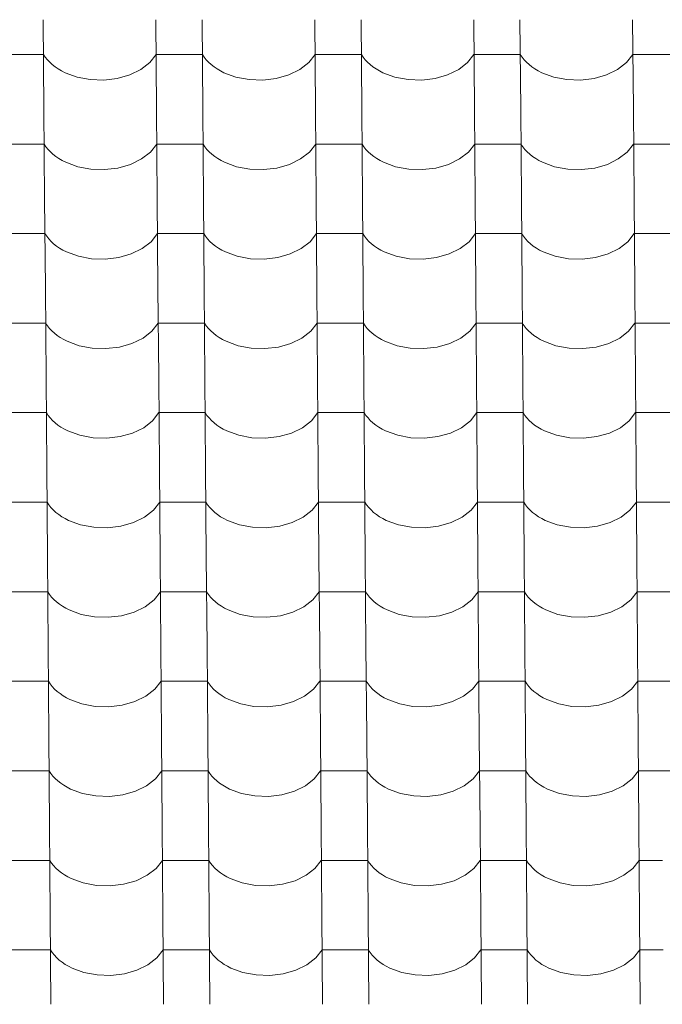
# Model space of a CAD drawing. Header units: millimetres. Extents: x -27785 to 104762, y -947 to 11132.
# Tile 72 of 146: x -12968 to -12301, y 8899 to 9921. Entities that reach past the tile are written whole.
import ezdxf

# ---------------------------------------------------------------- set-up
doc = ezdxf.new("R2010")
doc.units = ezdxf.units.MM
doc.header["$MEASUREMENT"] = 0
doc.layers.add('POHLED JIŽNÍ_1_Bourané_Výplně - Povrchové', color=7, linetype='Continuous')
doc.layers.add('POHLED JIŽNÍ_1_Konstrukce - nosné', color=7, linetype='Continuous')

# ---------------------------------------------------------------- blocks, each defined once
blk = doc.blocks.new('*X2', base_point=(-29303.7, -27473.9))
at = {"layer": 'POHLED JIŽNÍ_1_Bourané_Výplně - Povrchové', "color": 7, "linetype": 'Continuous', "lineweight": 13}
for p, q in [((-12943.3, 9921.4), (-12942.6, 9828.7)), ((-12826.3, 9921.4), (-12825.6, 9828.7)), ((-12778.3, 9921.4), (-12777.6, 9828.7)), ((-12661.3, 9921.4), (-12660.6, 9828.7)), ((-12613.3, 9921.4), (-12612.6, 9828.7)), ((-12496.3, 9921.4), (-12495.6, 9828.7)), ((-12448.3, 9921.4), (-12447.6, 9828.7)), ((-12331.4, 9921.4), (-12330.6, 9828.7)), ((-12967, 9885.2), (-12991.1, 9885.2)), ((-12943, 9885.2), (-12967, 9885.2)), ((-12943, 9885.2), (-12941.2, 9882.4)), ((-12941.2, 9882.4), (-12939, 9879.7)), ((-12832.7, 9876.8), (-12826.1, 9885.2)), ((-12802, 9885.2), (-12826.1, 9885.2)), ((-12778, 9885.2), (-12802, 9885.2)), ((-12778, 9885.2), (-12776.2, 9882.4)), ((-12776.2, 9882.4), (-12774, 9879.7)), ((-12667.7, 9876.8), (-12661.1, 9885.2)), ((-12637, 9885.2), (-12661.1, 9885.2)), ((-12613, 9885.2), (-12637, 9885.2)), ((-12613, 9885.2), (-12611.2, 9882.4)), ((-12611.2, 9882.4), (-12609, 9879.7)), ((-12502.7, 9876.8), (-12496.1, 9885.2)), ((-12472.1, 9885.2), (-12496.1, 9885.2)), ((-12448, 9885.2), (-12472.1, 9885.2)), ((-12448, 9885.2), (-12446.2, 9882.4)), ((-12446.2, 9882.4), (-12444, 9879.7)), ((-12337.7, 9876.8), (-12331.1, 9885.2)), ((-12307.1, 9885.2), (-12331.1, 9885.2)), ((-12283, 9885.2), (-12307.1, 9885.2)), ((-12939, 9879.7), (-12936.6, 9877.2)), ((-12936.6, 9877.2), (-12933.9, 9874.7)), ((-12933.9, 9874.7), (-12930.9, 9872.4)), ((-12930.9, 9872.4), (-12927.7, 9870.2)), ((-12927.7, 9870.2), (-12924.3, 9868.2)), ((-12841.9, 9869.7), (-12832.7, 9876.8)), ((-12774, 9879.7), (-12771.6, 9877.2)), ((-12771.6, 9877.2), (-12768.9, 9874.7)), ((-12768.9, 9874.7), (-12766, 9872.4)), ((-12766, 9872.4), (-12762.7, 9870.2)), ((-12762.7, 9870.2), (-12759.3, 9868.2)), ((-12676.9, 9869.7), (-12667.7, 9876.8)), ((-12609, 9879.7), (-12606.6, 9877.2)), ((-12606.6, 9877.2), (-12603.9, 9874.7)), ((-12603.9, 9874.7), (-12601, 9872.4)), ((-12601, 9872.4), (-12597.8, 9870.2)), ((-12597.8, 9870.2), (-12594.3, 9868.2)), ((-12511.9, 9869.7), (-12502.7, 9876.8)), ((-12444, 9879.7), (-12441.6, 9877.2)), ((-12441.6, 9877.2), (-12438.9, 9874.7)), ((-12438.9, 9874.7), (-12436, 9872.4)), ((-12436, 9872.4), (-12432.8, 9870.2)), ((-12432.8, 9870.2), (-12429.3, 9868.2)), ((-12346.9, 9869.7), (-12337.7, 9876.8)), ((-12924.3, 9868.2), (-12920.7, 9866.3)), ((-12920.7, 9866.3), (-12908.2, 9861.7)), ((-12908.2, 9861.7), (-12894.5, 9859.2)), ((-12880.3, 9858.7), (-12866.4, 9860.4)), ((-12866.4, 9860.4), (-12853.3, 9864.1)), ((-12853.3, 9864.1), (-12841.9, 9869.7)), ((-12759.3, 9868.2), (-12755.7, 9866.3)), ((-12755.7, 9866.3), (-12743.2, 9861.7)), ((-12743.2, 9861.7), (-12729.5, 9859.2)), ((-12715.3, 9858.7), (-12701.4, 9860.4)), ((-12701.4, 9860.4), (-12688.4, 9864.1)), ((-12688.4, 9864.1), (-12676.9, 9869.7)), ((-12594.3, 9868.2), (-12590.7, 9866.3)), ((-12590.7, 9866.3), (-12578.2, 9861.7)), ((-12578.2, 9861.7), (-12564.5, 9859.2)), ((-12550.3, 9858.7), (-12536.4, 9860.4)), ((-12536.4, 9860.4), (-12523.4, 9864.1)), ((-12523.4, 9864.1), (-12511.9, 9869.7)), ((-12429.3, 9868.2), (-12425.7, 9866.3)), ((-12425.7, 9866.3), (-12413.2, 9861.7)), ((-12413.2, 9861.7), (-12399.5, 9859.2)), ((-12385.4, 9858.7), (-12371.4, 9860.4)), ((-12371.4, 9860.4), (-12358.4, 9864.1)), ((-12358.4, 9864.1), (-12346.9, 9869.7)), ((-12894.5, 9859.2), (-12880.3, 9858.7)), ((-12729.5, 9859.2), (-12715.3, 9858.7)), ((-12564.5, 9859.2), (-12550.3, 9858.7)), ((-12399.5, 9859.2), (-12385.4, 9858.7)), ((-12942.6, 9828.4), (-12941.9, 9735.7)), ((-12825.6, 9828.4), (-12824.9, 9735.7)), ((-12777.6, 9828.4), (-12776.9, 9735.7)), ((-12660.6, 9828.4), (-12659.9, 9735.7)), ((-12612.6, 9828.4), (-12611.9, 9735.7)), ((-12495.6, 9828.4), (-12494.9, 9735.7)), ((-12447.6, 9828.4), (-12446.9, 9735.7)), ((-12330.6, 9828.4), (-12329.9, 9735.7)), ((-12966.3, 9792.2), (-12990.3, 9792.2)), ((-12942.3, 9792.2), (-12966.3, 9792.2)), ((-12942.3, 9792.2), (-12940.5, 9789.4)), ((-12940.5, 9789.4), (-12938.3, 9786.7)), ((-12831.9, 9783.8), (-12825.3, 9792.2)), ((-12801.3, 9792.2), (-12825.3, 9792.2)), ((-12777.3, 9792.2), (-12801.3, 9792.2)), ((-12777.3, 9792.2), (-12775.5, 9789.4)), ((-12775.5, 9789.4), (-12773.3, 9786.7)), ((-12666.9, 9783.8), (-12660.3, 9792.2)), ((-12636.3, 9792.2), (-12660.3, 9792.2)), ((-12612.3, 9792.2), (-12636.3, 9792.2)), ((-12612.3, 9792.2), (-12610.5, 9789.4)), ((-12610.5, 9789.4), (-12608.3, 9786.7)), ((-12501.9, 9783.8), (-12495.3, 9792.2)), ((-12471.3, 9792.2), (-12495.3, 9792.2)), ((-12447.3, 9792.2), (-12471.3, 9792.2)), ((-12447.3, 9792.2), (-12445.5, 9789.4)), ((-12445.5, 9789.4), (-12443.3, 9786.7)), ((-12337, 9783.8), (-12330.3, 9792.2)), ((-12306.3, 9792.2), (-12330.3, 9792.2)), ((-12282.3, 9792.2), (-12306.3, 9792.2)), ((-12938.3, 9786.7), (-12935.9, 9784.1)), ((-12935.9, 9784.1), (-12933.2, 9781.7)), ((-12933.2, 9781.7), (-12930.2, 9779.4)), ((-12930.2, 9779.4), (-12927, 9777.2)), ((-12841.2, 9776.7), (-12831.9, 9783.8)), ((-12773.3, 9786.7), (-12770.9, 9784.1)), ((-12770.9, 9784.1), (-12768.2, 9781.7)), ((-12768.2, 9781.7), (-12765.2, 9779.4)), ((-12765.2, 9779.4), (-12762, 9777.2)), ((-12676.2, 9776.7), (-12666.9, 9783.8)), ((-12608.3, 9786.7), (-12605.9, 9784.1)), ((-12605.9, 9784.1), (-12603.2, 9781.7)), ((-12603.2, 9781.7), (-12600.2, 9779.4)), ((-12600.2, 9779.4), (-12597, 9777.2)), ((-12511.2, 9776.7), (-12501.9, 9783.8)), ((-12443.3, 9786.7), (-12440.9, 9784.1)), ((-12440.9, 9784.1), (-12438.2, 9781.7)), ((-12438.2, 9781.7), (-12435.2, 9779.4)), ((-12435.2, 9779.4), (-12432, 9777.2)), ((-12346.2, 9776.7), (-12337, 9783.8)), ((-12927, 9777.2), (-12923.6, 9775.2)), ((-12923.6, 9775.2), (-12920, 9773.3)), ((-12920, 9773.3), (-12907.5, 9768.7)), ((-12907.5, 9768.7), (-12893.8, 9766.1)), ((-12865.7, 9767.3), (-12852.6, 9771.1)), ((-12852.6, 9771.1), (-12841.2, 9776.7)), ((-12762, 9777.2), (-12758.6, 9775.2)), ((-12758.6, 9775.2), (-12755, 9773.3)), ((-12755, 9773.3), (-12742.5, 9768.7)), ((-12742.5, 9768.7), (-12728.8, 9766.1)), ((-12700.7, 9767.3), (-12687.6, 9771.1)), ((-12687.6, 9771.1), (-12676.2, 9776.7)), ((-12597, 9777.2), (-12593.6, 9775.2)), ((-12593.6, 9775.2), (-12590, 9773.3)), ((-12590, 9773.3), (-12577.5, 9768.7)), ((-12577.5, 9768.7), (-12563.8, 9766.1)), ((-12535.7, 9767.3), (-12522.6, 9771.1)), ((-12522.6, 9771.1), (-12511.2, 9776.7)), ((-12432, 9777.2), (-12428.6, 9775.2)), ((-12428.6, 9775.2), (-12425, 9773.3)), ((-12425, 9773.3), (-12412.5, 9768.7)), ((-12412.5, 9768.7), (-12398.8, 9766.1)), ((-12370.7, 9767.3), (-12357.6, 9771.1)), ((-12357.6, 9771.1), (-12346.2, 9776.7)), ((-12893.8, 9766.1), (-12879.6, 9765.7)), ((-12879.6, 9765.7), (-12865.7, 9767.3)), ((-12728.8, 9766.1), (-12714.6, 9765.7)), ((-12714.6, 9765.7), (-12700.7, 9767.3)), ((-12563.8, 9766.1), (-12549.6, 9765.7)), ((-12549.6, 9765.7), (-12535.7, 9767.3)), ((-12398.8, 9766.1), (-12384.6, 9765.7)), ((-12384.6, 9765.7), (-12370.7, 9767.3)), ((-12941.9, 9735.4), (-12941.1, 9642.7)), ((-12824.9, 9735.4), (-12824.2, 9642.7)), ((-12776.9, 9735.4), (-12776.1, 9642.7)), ((-12659.9, 9735.4), (-12659.2, 9642.7)), ((-12611.9, 9735.4), (-12611.1, 9642.7)), ((-12494.9, 9735.4), (-12494.2, 9642.7)), ((-12446.9, 9735.4), (-12446.1, 9642.7)), ((-12329.9, 9735.4), (-12329.2, 9642.7)), ((-12965.6, 9699.2), (-12989.6, 9699.2)), ((-12941.6, 9699.2), (-12965.6, 9699.2)), ((-12941.6, 9699.2), (-12939.7, 9696.4)), ((-12939.7, 9696.4), (-12937.6, 9693.7)), ((-12831.2, 9690.8), (-12824.6, 9699.2)), ((-12800.6, 9699.2), (-12824.6, 9699.2)), ((-12776.6, 9699.2), (-12800.6, 9699.2)), ((-12776.6, 9699.2), (-12774.7, 9696.4)), ((-12774.7, 9696.4), (-12772.6, 9693.7)), ((-12666.2, 9690.8), (-12659.6, 9699.2)), ((-12635.6, 9699.2), (-12659.6, 9699.2)), ((-12611.6, 9699.2), (-12635.6, 9699.2)), ((-12611.6, 9699.2), (-12609.7, 9696.4)), ((-12609.7, 9696.4), (-12607.6, 9693.7)), ((-12501.2, 9690.8), (-12494.6, 9699.2)), ((-12470.6, 9699.2), (-12494.6, 9699.2)), ((-12446.6, 9699.2), (-12470.6, 9699.2)), ((-12446.6, 9699.2), (-12444.7, 9696.4)), ((-12444.7, 9696.4), (-12442.6, 9693.7)), ((-12336.2, 9690.8), (-12329.6, 9699.2)), ((-12305.6, 9699.2), (-12329.6, 9699.2)), ((-12281.6, 9699.2), (-12305.6, 9699.2)), ((-12937.6, 9693.7), (-12935.2, 9691.1)), ((-12935.2, 9691.1), (-12932.5, 9688.7)), ((-12932.5, 9688.7), (-12929.5, 9686.3)), ((-12929.5, 9686.3), (-12926.3, 9684.2)), ((-12840.5, 9683.7), (-12831.2, 9690.8)), ((-12772.6, 9693.7), (-12770.2, 9691.1)), ((-12770.2, 9691.1), (-12767.5, 9688.7)), ((-12767.5, 9688.7), (-12764.5, 9686.3)), ((-12764.5, 9686.3), (-12761.3, 9684.2)), ((-12675.5, 9683.7), (-12666.2, 9690.8)), ((-12607.6, 9693.7), (-12605.2, 9691.1)), ((-12605.2, 9691.1), (-12602.5, 9688.7)), ((-12602.5, 9688.7), (-12599.5, 9686.3)), ((-12599.5, 9686.3), (-12596.3, 9684.2)), ((-12510.5, 9683.7), (-12501.2, 9690.8)), ((-12442.6, 9693.7), (-12440.2, 9691.1)), ((-12440.2, 9691.1), (-12437.5, 9688.7)), ((-12437.5, 9688.7), (-12434.5, 9686.3)), ((-12434.5, 9686.3), (-12431.3, 9684.2)), ((-12345.5, 9683.7), (-12336.2, 9690.8)), ((-12926.3, 9684.2), (-12922.9, 9682.1)), ((-12922.9, 9682.1), (-12919.2, 9680.3)), ((-12919.2, 9680.3), (-12906.8, 9675.7)), ((-12906.8, 9675.7), (-12893.1, 9673.1)), ((-12864.9, 9674.3), (-12851.9, 9678.1)), ((-12851.9, 9678.1), (-12840.5, 9683.7)), ((-12761.3, 9684.2), (-12757.9, 9682.1)), ((-12757.9, 9682.1), (-12754.2, 9680.3)), ((-12754.2, 9680.3), (-12741.8, 9675.7)), ((-12741.8, 9675.7), (-12728.1, 9673.1)), ((-12699.9, 9674.3), (-12686.9, 9678.1)), ((-12686.9, 9678.1), (-12675.5, 9683.7)), ((-12596.3, 9684.2), (-12592.9, 9682.1)), ((-12592.9, 9682.1), (-12589.2, 9680.3)), ((-12589.2, 9680.3), (-12576.8, 9675.7)), ((-12576.8, 9675.7), (-12563.1, 9673.1)), ((-12534.9, 9674.3), (-12521.9, 9678.1)), ((-12521.9, 9678.1), (-12510.5, 9683.7)), ((-12431.3, 9684.2), (-12427.9, 9682.1)), ((-12427.9, 9682.1), (-12424.2, 9680.3)), ((-12424.2, 9680.3), (-12411.8, 9675.7)), ((-12411.8, 9675.7), (-12398.1, 9673.1)), ((-12369.9, 9674.3), (-12356.9, 9678.1)), ((-12356.9, 9678.1), (-12345.5, 9683.7)), ((-12893.1, 9673.1), (-12878.9, 9672.7)), ((-12878.9, 9672.7), (-12864.9, 9674.3)), ((-12728.1, 9673.1), (-12713.9, 9672.7)), ((-12713.9, 9672.7), (-12699.9, 9674.3)), ((-12563.1, 9673.1), (-12548.9, 9672.7)), ((-12548.9, 9672.7), (-12534.9, 9674.3)), ((-12398.1, 9673.1), (-12383.9, 9672.7)), ((-12383.9, 9672.7), (-12369.9, 9674.3)), ((-12941.1, 9642.4), (-12940.4, 9549.7)), ((-12824.2, 9642.4), (-12823.4, 9549.7)), ((-12776.1, 9642.4), (-12775.4, 9549.7)), ((-12659.2, 9642.4), (-12658.5, 9549.7)), ((-12611.1, 9642.4), (-12610.4, 9549.7)), ((-12494.2, 9642.4), (-12493.5, 9549.7)), ((-12446.1, 9642.4), (-12445.4, 9549.7)), ((-12329.2, 9642.4), (-12328.5, 9549.7)), ((-12964.9, 9606.2), (-12988.9, 9606.2)), ((-12940.9, 9606.2), (-12964.9, 9606.2)), ((-12940.9, 9606.2), (-12939, 9603.4)), ((-12830.5, 9597.8), (-12823.9, 9606.2)), ((-12799.9, 9606.2), (-12823.9, 9606.2)), ((-12775.9, 9606.2), (-12799.9, 9606.2)), ((-12775.9, 9606.2), (-12774, 9603.4)), ((-12665.5, 9597.8), (-12658.9, 9606.2)), ((-12634.9, 9606.2), (-12658.9, 9606.2)), ((-12610.9, 9606.2), (-12634.9, 9606.2)), ((-12610.9, 9606.2), (-12609, 9603.4)), ((-12500.5, 9597.8), (-12493.9, 9606.2)), ((-12469.9, 9606.2), (-12493.9, 9606.2)), ((-12445.9, 9606.2), (-12469.9, 9606.2)), ((-12445.9, 9606.2), (-12444, 9603.4)), ((-12335.5, 9597.8), (-12328.9, 9606.2)), ((-12304.9, 9606.2), (-12328.9, 9606.2)), ((-12280.9, 9606.2), (-12304.9, 9606.2)), ((-12939, 9603.4), (-12936.9, 9600.7)), ((-12936.9, 9600.7), (-12934.4, 9598.1)), ((-12934.4, 9598.1), (-12931.7, 9595.7)), ((-12931.7, 9595.7), (-12928.8, 9593.3)), ((-12839.7, 9590.6), (-12830.5, 9597.8)), ((-12774, 9603.4), (-12771.9, 9600.7)), ((-12771.9, 9600.7), (-12769.4, 9598.1)), ((-12769.4, 9598.1), (-12766.7, 9595.7)), ((-12766.7, 9595.7), (-12763.8, 9593.3)), ((-12674.7, 9590.6), (-12665.5, 9597.8)), ((-12609, 9603.4), (-12606.9, 9600.7)), ((-12606.9, 9600.7), (-12604.4, 9598.1)), ((-12604.4, 9598.1), (-12601.7, 9595.7)), ((-12601.7, 9595.7), (-12598.8, 9593.3)), ((-12509.8, 9590.6), (-12500.5, 9597.8)), ((-12444, 9603.4), (-12441.9, 9600.7)), ((-12441.9, 9600.7), (-12439.4, 9598.1)), ((-12439.4, 9598.1), (-12436.7, 9595.7)), ((-12436.7, 9595.7), (-12433.8, 9593.3)), ((-12344.8, 9590.6), (-12335.5, 9597.8)), ((-12928.8, 9593.3), (-12925.6, 9591.2)), ((-12925.6, 9591.2), (-12922.1, 9589.1)), ((-12922.1, 9589.1), (-12918.5, 9587.3)), ((-12918.5, 9587.3), (-12906, 9582.7)), ((-12864.2, 9581.3), (-12851.2, 9585.1)), ((-12851.2, 9585.1), (-12839.7, 9590.6)), ((-12763.8, 9593.3), (-12760.6, 9591.2)), ((-12760.6, 9591.2), (-12757.2, 9589.1)), ((-12757.2, 9589.1), (-12753.5, 9587.3)), ((-12753.5, 9587.3), (-12741, 9582.7)), ((-12699.2, 9581.3), (-12686.2, 9585.1)), ((-12686.2, 9585.1), (-12674.7, 9590.6)), ((-12598.8, 9593.3), (-12595.6, 9591.2)), ((-12595.6, 9591.2), (-12592.2, 9589.1)), ((-12592.2, 9589.1), (-12588.5, 9587.3)), ((-12588.5, 9587.3), (-12576, 9582.7)), ((-12534.2, 9581.3), (-12521.2, 9585.1)), ((-12521.2, 9585.1), (-12509.8, 9590.6)), ((-12433.8, 9593.3), (-12430.6, 9591.2)), ((-12430.6, 9591.2), (-12427.2, 9589.1)), ((-12427.2, 9589.1), (-12423.5, 9587.3)), ((-12423.5, 9587.3), (-12411, 9582.7)), ((-12369.2, 9581.3), (-12356.2, 9585.1)), ((-12356.2, 9585.1), (-12344.8, 9590.6)), ((-12906, 9582.7), (-12892.4, 9580.1)), ((-12892.4, 9580.1), (-12878.2, 9579.7)), ((-12878.2, 9579.7), (-12864.2, 9581.3)), ((-12741, 9582.7), (-12727.4, 9580.1)), ((-12727.4, 9580.1), (-12713.2, 9579.7)), ((-12713.2, 9579.7), (-12699.2, 9581.3)), ((-12576, 9582.7), (-12562.4, 9580.1)), ((-12562.4, 9580.1), (-12548.2, 9579.7)), ((-12548.2, 9579.7), (-12534.2, 9581.3)), ((-12411, 9582.7), (-12397.4, 9580.1)), ((-12397.4, 9580.1), (-12383.2, 9579.7)), ((-12383.2, 9579.7), (-12369.2, 9581.3)), ((-12940.4, 9549.4), (-12939.7, 9456.7)), ((-12823.4, 9549.4), (-12822.7, 9456.7)), ((-12775.4, 9549.4), (-12774.7, 9456.7)), ((-12658.5, 9549.4), (-12657.7, 9456.7)), ((-12610.4, 9549.4), (-12609.7, 9456.7)), ((-12493.5, 9549.4), (-12492.7, 9456.7)), ((-12445.4, 9549.4), (-12444.7, 9456.7)), ((-12328.5, 9549.4), (-12327.7, 9456.7)), ((-12964.1, 9513.2), (-12988.2, 9513.2)), ((-12940.1, 9513.2), (-12964.1, 9513.2)), ((-12940.1, 9513.2), (-12938.3, 9510.4)), ((-12829.8, 9504.8), (-12823.2, 9513.2)), ((-12799.1, 9513.2), (-12823.2, 9513.2)), ((-12775.1, 9513.2), (-12799.1, 9513.2)), ((-12775.1, 9513.2), (-12773.3, 9510.4)), ((-12664.8, 9504.8), (-12658.2, 9513.2)), ((-12634.2, 9513.2), (-12658.2, 9513.2)), ((-12610.1, 9513.2), (-12634.2, 9513.2)), ((-12610.1, 9513.2), (-12608.3, 9510.4)), ((-12499.8, 9504.8), (-12493.2, 9513.2)), ((-12469.2, 9513.2), (-12493.2, 9513.2)), ((-12445.1, 9513.2), (-12469.2, 9513.2)), ((-12445.1, 9513.2), (-12443.3, 9510.4)), ((-12334.8, 9504.8), (-12328.2, 9513.2)), ((-12304.2, 9513.2), (-12328.2, 9513.2)), ((-12280.1, 9513.2), (-12304.2, 9513.2)), ((-12938.3, 9510.4), (-12936.1, 9507.7)), ((-12936.1, 9507.7), (-12933.7, 9505.1)), ((-12933.7, 9505.1), (-12931, 9502.7)), ((-12931, 9502.7), (-12928.1, 9500.3)), ((-12839, 9497.6), (-12829.8, 9504.8)), ((-12773.3, 9510.4), (-12771.1, 9507.7)), ((-12771.1, 9507.7), (-12768.7, 9505.1)), ((-12768.7, 9505.1), (-12766, 9502.7)), ((-12766, 9502.7), (-12763.1, 9500.3)), ((-12674, 9497.6), (-12664.8, 9504.8)), ((-12608.3, 9510.4), (-12606.1, 9507.7)), ((-12606.1, 9507.7), (-12603.7, 9505.1)), ((-12603.7, 9505.1), (-12601, 9502.7)), ((-12601, 9502.7), (-12598.1, 9500.3)), ((-12509, 9497.6), (-12499.8, 9504.8)), ((-12443.3, 9510.4), (-12441.2, 9507.7)), ((-12441.2, 9507.7), (-12438.7, 9505.1)), ((-12438.7, 9505.1), (-12436, 9502.7)), ((-12436, 9502.7), (-12433.1, 9500.3)), ((-12344, 9497.6), (-12334.8, 9504.8)), ((-12928.1, 9500.3), (-12924.9, 9498.1)), ((-12924.9, 9498.1), (-12921.4, 9496.1)), ((-12921.4, 9496.1), (-12917.8, 9494.3)), ((-12917.8, 9494.3), (-12905.3, 9489.7)), ((-12863.5, 9488.3), (-12850.5, 9492)), ((-12850.5, 9492), (-12839, 9497.6)), ((-12763.1, 9500.3), (-12759.9, 9498.1)), ((-12759.9, 9498.1), (-12756.4, 9496.1)), ((-12756.4, 9496.1), (-12752.8, 9494.3)), ((-12752.8, 9494.3), (-12740.3, 9489.7)), ((-12698.5, 9488.3), (-12685.5, 9492)), ((-12685.5, 9492), (-12674, 9497.6)), ((-12598.1, 9500.3), (-12594.9, 9498.1)), ((-12594.9, 9498.1), (-12591.4, 9496.1)), ((-12591.4, 9496.1), (-12587.8, 9494.3)), ((-12587.8, 9494.3), (-12575.3, 9489.7)), ((-12533.5, 9488.3), (-12520.5, 9492)), ((-12520.5, 9492), (-12509, 9497.6)), ((-12433.1, 9500.3), (-12429.9, 9498.1)), ((-12429.9, 9498.1), (-12426.4, 9496.1)), ((-12426.4, 9496.1), (-12422.8, 9494.3)), ((-12422.8, 9494.3), (-12410.3, 9489.7)), ((-12368.5, 9488.3), (-12355.5, 9492)), ((-12355.5, 9492), (-12344, 9497.6)), ((-12905.3, 9489.7), (-12891.6, 9487.1)), ((-12891.6, 9487.1), (-12877.4, 9486.7)), ((-12877.4, 9486.7), (-12863.5, 9488.3)), ((-12740.3, 9489.7), (-12726.6, 9487.1)), ((-12726.6, 9487.1), (-12712.5, 9486.7)), ((-12712.5, 9486.7), (-12698.5, 9488.3)), ((-12575.3, 9489.7), (-12561.6, 9487.1)), ((-12561.6, 9487.1), (-12547.5, 9486.7)), ((-12547.5, 9486.7), (-12533.5, 9488.3)), ((-12410.3, 9489.7), (-12396.6, 9487.1)), ((-12396.6, 9487.1), (-12382.5, 9486.7)), ((-12382.5, 9486.7), (-12368.5, 9488.3)), ((-12939.7, 9456.3), (-12939, 9363.7)), ((-12822.7, 9456.3), (-12822, 9363.7)), ((-12774.7, 9456.3), (-12774, 9363.7)), ((-12657.7, 9456.3), (-12657, 9363.7)), ((-12609.7, 9456.3), (-12609, 9363.7)), ((-12492.7, 9456.3), (-12492, 9363.7)), ((-12444.7, 9456.3), (-12444, 9363.7)), ((-12327.7, 9456.3), (-12327, 9363.7)), ((-12963.4, 9420.2), (-12987.4, 9420.2)), ((-12939.4, 9420.2), (-12963.4, 9420.2)), ((-12939.4, 9420.2), (-12937.6, 9417.4)), ((-12829, 9411.8), (-12822.4, 9420.2)), ((-12798.4, 9420.2), (-12822.4, 9420.2)), ((-12774.4, 9420.2), (-12798.4, 9420.2)), ((-12774.4, 9420.2), (-12772.6, 9417.4)), ((-12664, 9411.8), (-12657.4, 9420.2)), ((-12633.4, 9420.2), (-12657.4, 9420.2)), ((-12609.4, 9420.2), (-12633.4, 9420.2)), ((-12609.4, 9420.2), (-12607.6, 9417.4)), ((-12499.1, 9411.8), (-12492.4, 9420.2)), ((-12468.4, 9420.2), (-12492.4, 9420.2)), ((-12444.4, 9420.2), (-12468.4, 9420.2)), ((-12444.4, 9420.2), (-12442.6, 9417.4)), ((-12334.1, 9411.8), (-12327.5, 9420.2)), ((-12303.4, 9420.2), (-12327.5, 9420.2)), ((-12279.4, 9420.2), (-12303.4, 9420.2)), ((-12937.6, 9417.4), (-12935.4, 9414.7)), ((-12935.4, 9414.7), (-12933, 9412.1)), ((-12933, 9412.1), (-12930.3, 9409.6)), ((-12930.3, 9409.6), (-12927.3, 9407.3)), ((-12838.3, 9404.6), (-12829, 9411.8)), ((-12772.6, 9417.4), (-12770.4, 9414.7)), ((-12770.4, 9414.7), (-12768, 9412.1)), ((-12768, 9412.1), (-12765.3, 9409.6)), ((-12765.3, 9409.6), (-12762.3, 9407.3)), ((-12673.3, 9404.6), (-12664, 9411.8)), ((-12607.6, 9417.4), (-12605.4, 9414.7)), ((-12605.4, 9414.7), (-12603, 9412.1)), ((-12603, 9412.1), (-12600.3, 9409.6)), ((-12600.3, 9409.6), (-12597.3, 9407.3)), ((-12508.3, 9404.6), (-12499.1, 9411.8)), ((-12442.6, 9417.4), (-12440.4, 9414.7)), ((-12440.4, 9414.7), (-12438, 9412.1)), ((-12438, 9412.1), (-12435.3, 9409.6)), ((-12435.3, 9409.6), (-12432.3, 9407.3)), ((-12343.3, 9404.6), (-12334.1, 9411.8)), ((-12927.3, 9407.3), (-12924.1, 9405.1)), ((-12924.1, 9405.1), (-12920.7, 9403.1)), ((-12920.7, 9403.1), (-12917.1, 9401.3)), ((-12917.1, 9401.3), (-12904.6, 9396.7)), ((-12849.7, 9399), (-12838.3, 9404.6)), ((-12762.3, 9407.3), (-12759.1, 9405.1)), ((-12759.1, 9405.1), (-12755.7, 9403.1)), ((-12755.7, 9403.1), (-12752.1, 9401.3)), ((-12752.1, 9401.3), (-12739.6, 9396.7)), ((-12684.7, 9399), (-12673.3, 9404.6)), ((-12597.3, 9407.3), (-12594.1, 9405.1)), ((-12594.1, 9405.1), (-12590.7, 9403.1)), ((-12590.7, 9403.1), (-12587.1, 9401.3)), ((-12587.1, 9401.3), (-12574.6, 9396.7)), ((-12519.7, 9399), (-12508.3, 9404.6)), ((-12432.3, 9407.3), (-12429.1, 9405.1)), ((-12429.1, 9405.1), (-12425.7, 9403.1)), ((-12425.7, 9403.1), (-12422.1, 9401.3)), ((-12422.1, 9401.3), (-12409.6, 9396.7)), ((-12354.7, 9399), (-12343.3, 9404.6)), ((-12904.6, 9396.7), (-12890.9, 9394.1)), ((-12890.9, 9394.1), (-12876.7, 9393.6)), ((-12876.7, 9393.6), (-12862.8, 9395.3)), ((-12862.8, 9395.3), (-12849.7, 9399)), ((-12739.6, 9396.7), (-12725.9, 9394.1)), ((-12725.9, 9394.1), (-12711.7, 9393.6)), ((-12711.7, 9393.6), (-12697.8, 9395.3)), ((-12697.8, 9395.3), (-12684.7, 9399)), ((-12574.6, 9396.7), (-12560.9, 9394.1)), ((-12560.9, 9394.1), (-12546.7, 9393.6)), ((-12546.7, 9393.6), (-12532.8, 9395.3)), ((-12532.8, 9395.3), (-12519.7, 9399)), ((-12409.6, 9396.7), (-12395.9, 9394.1)), ((-12395.9, 9394.1), (-12381.7, 9393.6)), ((-12381.7, 9393.6), (-12367.8, 9395.3)), ((-12367.8, 9395.3), (-12354.7, 9399)), ((-12939, 9363.3), (-12938.2, 9270.7)), ((-12822, 9363.3), (-12821.3, 9270.7)), ((-12774, 9363.3), (-12773.2, 9270.7)), ((-12657, 9363.3), (-12656.3, 9270.7)), ((-12609, 9363.3), (-12608.2, 9270.7)), ((-12492, 9363.3), (-12491.3, 9270.7)), ((-12444, 9363.3), (-12443.3, 9270.7)), ((-12327, 9363.3), (-12326.3, 9270.7)), ((-12962.7, 9327.2), (-12986.7, 9327.2)), ((-12938.7, 9327.2), (-12962.7, 9327.2)), ((-12938.7, 9327.2), (-12936.8, 9324.4)), ((-12936.8, 9324.4), (-12934.7, 9321.7)), ((-12934.7, 9321.7), (-12932.3, 9319.1)), ((-12932.3, 9319.1), (-12929.6, 9316.6)), ((-12837.6, 9311.6), (-12828.3, 9318.8)), ((-12828.3, 9318.8), (-12821.7, 9327.2)), ((-12797.7, 9327.2), (-12821.7, 9327.2)), ((-12773.7, 9327.2), (-12797.7, 9327.2)), ((-12773.7, 9327.2), (-12771.8, 9324.4)), ((-12771.8, 9324.4), (-12769.7, 9321.7)), ((-12769.7, 9321.7), (-12767.3, 9319.1)), ((-12767.3, 9319.1), (-12764.6, 9316.6)), ((-12672.6, 9311.6), (-12663.3, 9318.8)), ((-12663.3, 9318.8), (-12656.7, 9327.2)), ((-12632.7, 9327.2), (-12656.7, 9327.2)), ((-12608.7, 9327.2), (-12632.7, 9327.2)), ((-12608.7, 9327.2), (-12606.8, 9324.4)), ((-12606.8, 9324.4), (-12604.7, 9321.7)), ((-12604.7, 9321.7), (-12602.3, 9319.1)), ((-12602.3, 9319.1), (-12599.6, 9316.6)), ((-12507.6, 9311.6), (-12498.3, 9318.8)), ((-12498.3, 9318.8), (-12491.7, 9327.2)), ((-12467.7, 9327.2), (-12491.7, 9327.2)), ((-12443.7, 9327.2), (-12467.7, 9327.2)), ((-12443.7, 9327.2), (-12441.8, 9324.4)), ((-12441.8, 9324.4), (-12439.7, 9321.7)), ((-12439.7, 9321.7), (-12437.3, 9319.1)), ((-12437.3, 9319.1), (-12434.6, 9316.6)), ((-12342.6, 9311.6), (-12333.3, 9318.8)), ((-12333.3, 9318.8), (-12326.7, 9327.2)), ((-12302.7, 9327.2), (-12326.7, 9327.2)), ((-12278.7, 9327.2), (-12302.7, 9327.2)), ((-12929.6, 9316.6), (-12926.6, 9314.3)), ((-12926.6, 9314.3), (-12923.4, 9312.1)), ((-12923.4, 9312.1), (-12920, 9310.1)), ((-12920, 9310.1), (-12916.3, 9308.3)), ((-12916.3, 9308.3), (-12903.9, 9303.7)), ((-12849, 9306), (-12837.6, 9311.6)), ((-12764.6, 9316.6), (-12761.6, 9314.3)), ((-12761.6, 9314.3), (-12758.4, 9312.1)), ((-12758.4, 9312.1), (-12755, 9310.1)), ((-12755, 9310.1), (-12751.3, 9308.3)), ((-12751.3, 9308.3), (-12738.9, 9303.7)), ((-12684, 9306), (-12672.6, 9311.6)), ((-12599.6, 9316.6), (-12596.6, 9314.3)), ((-12596.6, 9314.3), (-12593.4, 9312.1)), ((-12593.4, 9312.1), (-12590, 9310.1)), ((-12590, 9310.1), (-12586.3, 9308.3)), ((-12586.3, 9308.3), (-12573.9, 9303.7)), ((-12519, 9306), (-12507.6, 9311.6)), ((-12434.6, 9316.6), (-12431.6, 9314.3)), ((-12431.6, 9314.3), (-12428.4, 9312.1)), ((-12428.4, 9312.1), (-12425, 9310.1)), ((-12425, 9310.1), (-12421.4, 9308.3)), ((-12421.4, 9308.3), (-12408.9, 9303.7)), ((-12354, 9306), (-12342.6, 9311.6)), ((-12903.9, 9303.7), (-12890.2, 9301.1)), ((-12890.2, 9301.1), (-12876, 9300.6)), ((-12876, 9300.6), (-12862, 9302.3)), ((-12862, 9302.3), (-12849, 9306)), ((-12738.9, 9303.7), (-12725.2, 9301.1)), ((-12725.2, 9301.1), (-12711, 9300.6)), ((-12711, 9300.6), (-12697, 9302.3)), ((-12697, 9302.3), (-12684, 9306)), ((-12573.9, 9303.7), (-12560.2, 9301.1)), ((-12560.2, 9301.1), (-12546, 9300.6)), ((-12546, 9300.6), (-12532, 9302.3)), ((-12532, 9302.3), (-12519, 9306)), ((-12408.9, 9303.7), (-12395.2, 9301.1)), ((-12395.2, 9301.1), (-12381, 9300.6)), ((-12381, 9300.6), (-12367, 9302.3)), ((-12367, 9302.3), (-12354, 9306)), ((-12938.2, 9270.3), (-12937.5, 9177.6)), ((-12821.3, 9270.3), (-12820.6, 9177.6)), ((-12773.2, 9270.3), (-12772.5, 9177.6)), ((-12656.3, 9270.3), (-12655.6, 9177.6)), ((-12608.2, 9270.3), (-12607.5, 9177.6)), ((-12491.3, 9270.3), (-12490.6, 9177.6)), ((-12443.2, 9270.3), (-12442.5, 9177.6)), ((-12326.3, 9270.3), (-12325.6, 9177.6)), ((-12962, 9234.2), (-12986, 9234.2)), ((-12938, 9234.2), (-12962, 9234.2)), ((-12938, 9234.2), (-12936.1, 9231.4)), ((-12936.1, 9231.4), (-12934, 9228.7)), ((-12934, 9228.7), (-12931.5, 9226.1)), ((-12931.5, 9226.1), (-12928.8, 9223.6)), ((-12836.9, 9218.6), (-12827.6, 9225.8)), ((-12827.6, 9225.8), (-12821, 9234.2)), ((-12797, 9234.2), (-12821, 9234.2)), ((-12773, 9234.2), (-12797, 9234.2)), ((-12773, 9234.2), (-12771.1, 9231.4)), ((-12771.1, 9231.4), (-12769, 9228.7)), ((-12769, 9228.7), (-12766.5, 9226.1)), ((-12766.5, 9226.1), (-12763.8, 9223.6)), ((-12671.9, 9218.6), (-12662.6, 9225.8)), ((-12662.6, 9225.8), (-12656, 9234.2)), ((-12632, 9234.2), (-12656, 9234.2)), ((-12608, 9234.2), (-12632, 9234.2)), ((-12608, 9234.2), (-12606.1, 9231.4)), ((-12606.1, 9231.4), (-12604, 9228.7)), ((-12604, 9228.7), (-12601.5, 9226.1)), ((-12601.5, 9226.1), (-12598.8, 9223.6)), ((-12506.9, 9218.6), (-12497.6, 9225.8)), ((-12497.6, 9225.8), (-12491, 9234.2)), ((-12467, 9234.2), (-12491, 9234.2)), ((-12443, 9234.2), (-12467, 9234.2)), ((-12443, 9234.2), (-12441.1, 9231.4)), ((-12441.1, 9231.4), (-12439, 9228.7)), ((-12439, 9228.7), (-12436.6, 9226.1)), ((-12436.6, 9226.1), (-12433.9, 9223.6)), ((-12341.9, 9218.6), (-12332.6, 9225.8)), ((-12332.6, 9225.8), (-12326, 9234.2)), ((-12302, 9234.2), (-12326, 9234.2)), ((-12278, 9234.2), (-12302, 9234.2)), ((-12928.8, 9223.6), (-12925.9, 9221.3)), ((-12925.9, 9221.3), (-12922.7, 9219.1)), ((-12922.7, 9219.1), (-12919.3, 9217.1)), ((-12919.3, 9217.1), (-12915.6, 9215.3)), ((-12915.6, 9215.3), (-12903.1, 9210.7)), ((-12848.3, 9213), (-12836.9, 9218.6)), ((-12763.8, 9223.6), (-12760.9, 9221.3)), ((-12760.9, 9221.3), (-12757.7, 9219.1)), ((-12757.7, 9219.1), (-12754.3, 9217.1)), ((-12754.3, 9217.1), (-12750.6, 9215.3)), ((-12750.6, 9215.3), (-12738.1, 9210.7)), ((-12683.3, 9213), (-12671.9, 9218.6)), ((-12598.8, 9223.6), (-12595.9, 9221.3)), ((-12595.9, 9221.3), (-12592.7, 9219.1)), ((-12592.7, 9219.1), (-12589.3, 9217.1)), ((-12589.3, 9217.1), (-12585.6, 9215.3)), ((-12585.6, 9215.3), (-12573.1, 9210.7)), ((-12518.3, 9213), (-12506.9, 9218.6)), ((-12433.9, 9223.6), (-12430.9, 9221.3)), ((-12430.9, 9221.3), (-12427.7, 9219.1)), ((-12427.7, 9219.1), (-12424.3, 9217.1)), ((-12424.3, 9217.1), (-12420.6, 9215.3)), ((-12420.6, 9215.3), (-12408.1, 9210.7)), ((-12353.3, 9213), (-12341.9, 9218.6)), ((-12903.1, 9210.7), (-12889.5, 9208.1)), ((-12889.5, 9208.1), (-12875.3, 9207.6)), ((-12875.3, 9207.6), (-12861.3, 9209.3)), ((-12861.3, 9209.3), (-12848.3, 9213)), ((-12738.1, 9210.7), (-12724.5, 9208.1)), ((-12724.5, 9208.1), (-12710.3, 9207.6)), ((-12710.3, 9207.6), (-12696.3, 9209.3)), ((-12696.3, 9209.3), (-12683.3, 9213)), ((-12573.1, 9210.7), (-12559.5, 9208.1)), ((-12559.5, 9208.1), (-12545.3, 9207.6)), ((-12545.3, 9207.6), (-12531.3, 9209.3)), ((-12531.3, 9209.3), (-12518.3, 9213)), ((-12408.1, 9210.7), (-12394.5, 9208.1)), ((-12394.5, 9208.1), (-12380.3, 9207.6)), ((-12380.3, 9207.6), (-12366.3, 9209.3)), ((-12366.3, 9209.3), (-12353.3, 9213)), ((-12937.5, 9177.3), (-12936.8, 9084.6)), ((-12820.6, 9177.3), (-12819.8, 9084.6)), ((-12772.5, 9177.3), (-12771.8, 9084.6)), ((-12655.6, 9177.3), (-12654.8, 9084.6)), ((-12607.5, 9177.3), (-12606.8, 9084.6)), ((-12490.6, 9177.3), (-12489.8, 9084.6)), ((-12442.5, 9177.3), (-12441.8, 9084.6)), ((-12325.6, 9177.3), (-12324.8, 9084.6)), ((-12961.2, 9141.2), (-12985.3, 9141.2)), ((-12937.2, 9141.2), (-12961.2, 9141.2)), ((-12937.2, 9141.2), (-12935.4, 9138.4)), ((-12935.4, 9138.4), (-12933.2, 9135.7)), ((-12933.2, 9135.7), (-12930.8, 9133.1)), ((-12826.9, 9132.8), (-12820.3, 9141.2)), ((-12796.3, 9141.2), (-12820.3, 9141.2)), ((-12772.2, 9141.2), (-12796.3, 9141.2)), ((-12772.2, 9141.2), (-12770.4, 9138.4)), ((-12770.4, 9138.4), (-12768.2, 9135.7)), ((-12768.2, 9135.7), (-12765.8, 9133.1)), ((-12661.9, 9132.8), (-12655.3, 9141.2)), ((-12631.3, 9141.2), (-12655.3, 9141.2)), ((-12607.2, 9141.2), (-12631.3, 9141.2)), ((-12607.2, 9141.2), (-12605.4, 9138.4)), ((-12605.4, 9138.4), (-12603.3, 9135.7)), ((-12603.3, 9135.7), (-12600.8, 9133.1)), ((-12496.9, 9132.8), (-12490.3, 9141.2)), ((-12466.3, 9141.2), (-12490.3, 9141.2)), ((-12442.2, 9141.2), (-12466.3, 9141.2)), ((-12442.2, 9141.2), (-12440.4, 9138.4)), ((-12440.4, 9138.4), (-12438.3, 9135.7)), ((-12438.3, 9135.7), (-12435.8, 9133.1)), ((-12331.9, 9132.8), (-12325.3, 9141.2)), ((-12301.3, 9141.2), (-12325.3, 9141.2)), ((-12277.2, 9141.2), (-12301.3, 9141.2)), ((-12930.8, 9133.1), (-12928.1, 9130.6)), ((-12928.1, 9130.6), (-12925.2, 9128.3)), ((-12925.2, 9128.3), (-12922, 9126.1)), ((-12922, 9126.1), (-12918.5, 9124.1)), ((-12918.5, 9124.1), (-12914.9, 9122.2)), ((-12847.6, 9120), (-12836.1, 9125.6)), ((-12836.1, 9125.6), (-12826.9, 9132.8)), ((-12765.8, 9133.1), (-12763.1, 9130.6)), ((-12763.1, 9130.6), (-12760.2, 9128.3)), ((-12760.2, 9128.3), (-12757, 9126.1)), ((-12757, 9126.1), (-12753.5, 9124.1)), ((-12753.5, 9124.1), (-12749.9, 9122.2)), ((-12682.6, 9120), (-12671.1, 9125.6)), ((-12671.1, 9125.6), (-12661.9, 9132.8)), ((-12600.8, 9133.1), (-12598.1, 9130.6)), ((-12598.1, 9130.6), (-12595.2, 9128.3)), ((-12595.2, 9128.3), (-12592, 9126.1)), ((-12592, 9126.1), (-12588.5, 9124.1)), ((-12588.5, 9124.1), (-12584.9, 9122.2)), ((-12517.6, 9120), (-12506.1, 9125.6)), ((-12506.1, 9125.6), (-12496.9, 9132.8)), ((-12435.8, 9133.1), (-12433.1, 9130.6)), ((-12433.1, 9130.6), (-12430.2, 9128.3)), ((-12430.2, 9128.3), (-12427, 9126.1)), ((-12427, 9126.1), (-12423.5, 9124.1)), ((-12423.5, 9124.1), (-12419.9, 9122.2)), ((-12352.6, 9120), (-12341.1, 9125.6)), ((-12341.1, 9125.6), (-12331.9, 9132.8)), ((-12914.9, 9122.2), (-12902.4, 9117.7)), ((-12902.4, 9117.7), (-12888.7, 9115.1)), ((-12888.7, 9115.1), (-12874.6, 9114.6)), ((-12874.6, 9114.6), (-12860.6, 9116.3)), ((-12860.6, 9116.3), (-12847.6, 9120)), ((-12749.9, 9122.2), (-12737.4, 9117.7)), ((-12737.4, 9117.7), (-12723.7, 9115.1)), ((-12723.7, 9115.1), (-12709.6, 9114.6)), ((-12709.6, 9114.6), (-12695.6, 9116.3)), ((-12695.6, 9116.3), (-12682.6, 9120)), ((-12584.9, 9122.2), (-12572.4, 9117.7)), ((-12572.4, 9117.7), (-12558.7, 9115.1)), ((-12558.7, 9115.1), (-12544.6, 9114.6)), ((-12544.6, 9114.6), (-12530.6, 9116.3)), ((-12530.6, 9116.3), (-12517.6, 9120)), ((-12419.9, 9122.2), (-12407.4, 9117.7)), ((-12407.4, 9117.7), (-12393.7, 9115.1)), ((-12393.7, 9115.1), (-12379.6, 9114.6)), ((-12379.6, 9114.6), (-12365.6, 9116.3)), ((-12365.6, 9116.3), (-12352.6, 9120)), ((-12936.8, 9084.3), (-12936.1, 8991.6)), ((-12819.8, 9084.3), (-12819.1, 8991.6)), ((-12771.8, 9084.3), (-12771.1, 8991.6)), ((-12654.8, 9084.3), (-12654.1, 8991.6)), ((-12606.8, 9084.3), (-12606.1, 8991.6)), ((-12489.8, 9084.3), (-12489.1, 8991.6)), ((-12441.8, 9084.3), (-12441.1, 8991.6)), ((-12324.8, 9084.3), (-12324.1, 8991.6)), ((-12960.5, 9048.1), (-12984.5, 9048.1)), ((-12936.5, 9048.1), (-12960.5, 9048.1)), ((-12936.5, 9048.1), (-12934.7, 9045.4)), ((-12934.7, 9045.4), (-12932.5, 9042.7)), ((-12932.5, 9042.7), (-12930.1, 9040.1)), ((-12826.1, 9039.8), (-12819.5, 9048.1)), ((-12795.5, 9048.1), (-12819.5, 9048.1)), ((-12771.5, 9048.1), (-12795.5, 9048.1)), ((-12771.5, 9048.1), (-12769.7, 9045.4)), ((-12769.7, 9045.4), (-12767.5, 9042.7)), ((-12767.5, 9042.7), (-12765.1, 9040.1)), ((-12661.2, 9039.8), (-12654.6, 9048.1)), ((-12630.5, 9048.1), (-12654.6, 9048.1)), ((-12606.5, 9048.1), (-12630.5, 9048.1)), ((-12606.5, 9048.1), (-12604.7, 9045.4)), ((-12604.7, 9045.4), (-12602.5, 9042.7)), ((-12602.5, 9042.7), (-12600.1, 9040.1)), ((-12496.2, 9039.8), (-12489.6, 9048.1)), ((-12465.5, 9048.1), (-12489.6, 9048.1)), ((-12441.5, 9048.1), (-12465.5, 9048.1)), ((-12441.5, 9048.1), (-12439.7, 9045.4)), ((-12439.7, 9045.4), (-12437.5, 9042.7)), ((-12437.5, 9042.7), (-12435.1, 9040.1)), ((-12331.2, 9039.8), (-12324.6, 9048.1)), ((-12300.5, 9048.1), (-12324.6, 9048.1)), ((-12930.1, 9040.1), (-12927.4, 9037.6)), ((-12927.4, 9037.6), (-12924.4, 9035.3)), ((-12924.4, 9035.3), (-12921.2, 9033.1)), ((-12921.2, 9033.1), (-12917.8, 9031.1)), ((-12917.8, 9031.1), (-12914.2, 9029.2)), ((-12846.8, 9027), (-12835.4, 9032.6)), ((-12835.4, 9032.6), (-12826.1, 9039.8)), ((-12765.1, 9040.1), (-12762.4, 9037.6)), ((-12762.4, 9037.6), (-12759.4, 9035.3)), ((-12759.4, 9035.3), (-12756.2, 9033.1)), ((-12756.2, 9033.1), (-12752.8, 9031.1)), ((-12752.8, 9031.1), (-12749.2, 9029.2)), ((-12681.8, 9027), (-12670.4, 9032.6)), ((-12670.4, 9032.6), (-12661.2, 9039.8)), ((-12600.1, 9040.1), (-12597.4, 9037.6)), ((-12597.4, 9037.6), (-12594.4, 9035.3)), ((-12594.4, 9035.3), (-12591.2, 9033.1)), ((-12591.2, 9033.1), (-12587.8, 9031.1)), ((-12587.8, 9031.1), (-12584.2, 9029.2)), ((-12516.8, 9027), (-12505.4, 9032.6)), ((-12505.4, 9032.6), (-12496.2, 9039.8)), ((-12435.1, 9040.1), (-12432.4, 9037.6)), ((-12432.4, 9037.6), (-12429.4, 9035.3)), ((-12429.4, 9035.3), (-12426.2, 9033.1)), ((-12426.2, 9033.1), (-12422.8, 9031.1)), ((-12422.8, 9031.1), (-12419.2, 9029.2)), ((-12351.8, 9027), (-12340.4, 9032.6)), ((-12340.4, 9032.6), (-12331.2, 9039.8)), ((-12914.2, 9029.2), (-12901.7, 9024.7)), ((-12901.7, 9024.7), (-12888, 9022.1)), ((-12888, 9022.1), (-12873.8, 9021.6)), ((-12873.8, 9021.6), (-12859.9, 9023.3)), ((-12859.9, 9023.3), (-12846.8, 9027)), ((-12749.2, 9029.2), (-12736.7, 9024.7)), ((-12736.7, 9024.7), (-12723, 9022.1)), ((-12723, 9022.1), (-12708.8, 9021.6)), ((-12708.8, 9021.6), (-12694.9, 9023.3)), ((-12694.9, 9023.3), (-12681.8, 9027)), ((-12584.2, 9029.2), (-12571.7, 9024.7)), ((-12571.7, 9024.7), (-12558, 9022.1)), ((-12558, 9022.1), (-12543.8, 9021.6)), ((-12543.8, 9021.6), (-12529.9, 9023.3)), ((-12529.9, 9023.3), (-12516.8, 9027)), ((-12419.2, 9029.2), (-12406.7, 9024.7)), ((-12406.7, 9024.7), (-12393, 9022.1)), ((-12393, 9022.1), (-12378.8, 9021.6)), ((-12378.8, 9021.6), (-12364.9, 9023.3)), ((-12364.9, 9023.3), (-12351.8, 9027)), ((-12936.1, 8991.3), (-12935.3, 8898.6)), ((-12819.1, 8991.3), (-12818.4, 8898.6)), ((-12771.1, 8991.3), (-12770.3, 8898.6)), ((-12654.1, 8991.3), (-12653.4, 8898.6)), ((-12606.1, 8991.3), (-12605.4, 8898.6)), ((-12489.1, 8991.3), (-12488.4, 8898.6)), ((-12441.1, 8991.3), (-12440.4, 8898.6)), ((-12324.1, 8991.3), (-12323.4, 8898.6)), ((-12959.8, 8955.1), (-12983.8, 8955.1)), ((-12935.8, 8955.1), (-12959.8, 8955.1)), ((-12935.8, 8955.1), (-12933.9, 8952.3)), ((-12933.9, 8952.3), (-12931.8, 8949.6)), ((-12931.8, 8949.6), (-12929.4, 8947.1)), ((-12825.4, 8946.8), (-12818.8, 8955.1)), ((-12794.8, 8955.1), (-12818.8, 8955.1)), ((-12770.8, 8955.1), (-12794.8, 8955.1)), ((-12770.8, 8955.1), (-12768.9, 8952.3)), ((-12768.9, 8952.3), (-12766.8, 8949.6)), ((-12766.8, 8949.6), (-12764.4, 8947.1)), ((-12660.4, 8946.8), (-12653.8, 8955.1)), ((-12629.8, 8955.1), (-12653.8, 8955.1)), ((-12605.8, 8955.1), (-12629.8, 8955.1)), ((-12605.8, 8955.1), (-12603.9, 8952.3)), ((-12603.9, 8952.3), (-12601.8, 8949.6)), ((-12601.8, 8949.6), (-12599.4, 8947.1)), ((-12495.4, 8946.8), (-12488.8, 8955.1)), ((-12464.8, 8955.1), (-12488.8, 8955.1)), ((-12440.8, 8955.1), (-12464.8, 8955.1)), ((-12440.8, 8955.1), (-12439, 8952.3)), ((-12439, 8952.3), (-12436.8, 8949.6)), ((-12436.8, 8949.6), (-12434.4, 8947.1)), ((-12330.4, 8946.8), (-12323.8, 8955.1)), ((-12299.8, 8955.1), (-12323.8, 8955.1)), ((-12929.4, 8947.1), (-12926.7, 8944.6)), ((-12926.7, 8944.6), (-12923.7, 8942.3)), ((-12923.7, 8942.3), (-12920.5, 8940.1)), ((-12920.5, 8940.1), (-12917.1, 8938.1)), ((-12846.1, 8934), (-12834.7, 8939.6)), ((-12834.7, 8939.6), (-12825.4, 8946.8)), ((-12764.4, 8947.1), (-12761.7, 8944.6)), ((-12761.7, 8944.6), (-12758.7, 8942.3)), ((-12758.7, 8942.3), (-12755.5, 8940.1)), ((-12755.5, 8940.1), (-12752.1, 8938.1)), ((-12681.1, 8934), (-12669.7, 8939.6)), ((-12669.7, 8939.6), (-12660.4, 8946.8)), ((-12599.4, 8947.1), (-12596.7, 8944.6)), ((-12596.7, 8944.6), (-12593.7, 8942.3)), ((-12593.7, 8942.3), (-12590.5, 8940.1)), ((-12590.5, 8940.1), (-12587.1, 8938.1)), ((-12516.1, 8934), (-12504.7, 8939.6)), ((-12504.7, 8939.6), (-12495.4, 8946.8)), ((-12434.4, 8947.1), (-12431.7, 8944.6)), ((-12431.7, 8944.6), (-12428.7, 8942.3)), ((-12428.7, 8942.3), (-12425.5, 8940.1)), ((-12425.5, 8940.1), (-12422.1, 8938.1)), ((-12351.1, 8934), (-12339.7, 8939.6)), ((-12339.7, 8939.6), (-12330.4, 8946.8)), ((-12917.1, 8938.1), (-12913.4, 8936.2)), ((-12913.4, 8936.2), (-12901, 8931.7)), ((-12901, 8931.7), (-12887.3, 8929.1)), ((-12887.3, 8929.1), (-12873.1, 8928.6)), ((-12873.1, 8928.6), (-12859.1, 8930.3)), ((-12859.1, 8930.3), (-12846.1, 8934)), ((-12752.1, 8938.1), (-12748.4, 8936.2)), ((-12748.4, 8936.2), (-12736, 8931.7)), ((-12736, 8931.7), (-12722.3, 8929.1)), ((-12722.3, 8929.1), (-12708.1, 8928.6)), ((-12708.1, 8928.6), (-12694.1, 8930.3)), ((-12694.1, 8930.3), (-12681.1, 8934)), ((-12587.1, 8938.1), (-12583.5, 8936.2)), ((-12583.5, 8936.2), (-12571, 8931.7)), ((-12571, 8931.7), (-12557.3, 8929.1)), ((-12557.3, 8929.1), (-12543.1, 8928.6)), ((-12543.1, 8928.6), (-12529.2, 8930.3)), ((-12529.2, 8930.3), (-12516.1, 8934)), ((-12422.1, 8938.1), (-12418.5, 8936.2)), ((-12418.5, 8936.2), (-12406, 8931.7)), ((-12406, 8931.7), (-12392.3, 8929.1)), ((-12392.3, 8929.1), (-12378.1, 8928.6)), ((-12378.1, 8928.6), (-12364.2, 8930.3)), ((-12364.2, 8930.3), (-12351.1, 8934))]:
    blk.add_line(p, q, dxfattribs=at)

msp = doc.modelspace()

# ---------------------------------------------------------------- block references
at = {"layer": 'POHLED JIŽNÍ_1_Konstrukce - nosné', "color": 9, "linetype": 'Continuous', "lineweight": 13}
msp.add_blockref('*X2', (-29303.7, -27473.9), dxfattribs=at)

doc.saveas('drawing.dxf')
